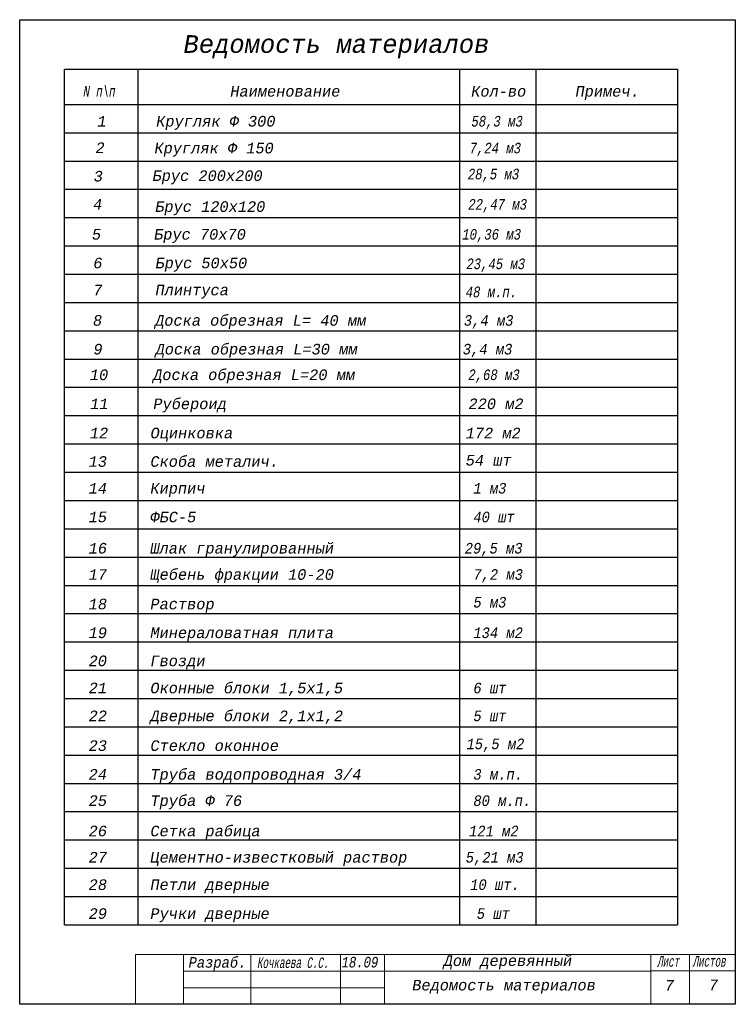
# Paper-space layout 'ведомость' of a CAD drawing. Extents: x 0 to 202, y 0 to 278.
import ezdxf

# ---------------------------------------------------------------- set-up
doc = ezdxf.new("R2010")
doc.units = 0
doc.header["$LTSCALE"] = 5
doc.header["$MEASUREMENT"] = 0
doc.layers.add('SKRUBBER', color=5, linetype='CONTINUOUS')
doc.styles.add('5', font='monotxt.shx', dxfattribs={"oblique": 10, "height": 3})

psp = doc.layouts.new('ведомость')

# ---------------------------------------------------------------- linework, layer by layer
at = {"layer": 'SKRUBBER'}
for p, q in [((12.71, 22.48), (12.71, 264.48)), ((12.71, 264.48), (186.09, 264.48)), ((33.42, 264.48), (33.42, 22.48)), ((124.4, 264.48), (124.4, 22.48)), ((145.99, 264.48), (145.99, 22.48)), ((186.09, 264.48), (186.09, 22.48)), ((12.71, 254.48), (186.09, 254.48)), ((12.71, 246.48), (186.09, 246.48)), ((12.71, 238.48), (186.09, 238.48)), ((12.71, 230.48), (186.09, 230.48)), ((12.71, 222.48), (186.09, 222.48)), ((12.71, 214.48), (186.09, 214.48)), ((12.71, 206.48), (186.09, 206.48)), ((12.71, 198.48), (186.09, 198.48)), ((12.71, 190.48), (186.09, 190.48)), ((12.71, 182.48), (186.09, 182.48)), ((12.71, 174.48), (186.09, 174.48)), ((12.71, 166.48), (186.09, 166.48)), ((12.71, 158.48), (186.09, 158.48)), ((12.71, 150.48), (186.09, 150.48)), ((12.71, 142.48), (186.09, 142.48)), ((12.71, 134.48), (186.09, 134.48)), ((12.71, 126.48), (186.09, 126.48)), ((12.71, 118.48), (186.09, 118.48)), ((12.71, 110.48), (186.09, 110.48)), ((12.71, 102.48), (186.09, 102.48)), ((12.71, 94.48), (186.09, 94.48)), ((12.71, 86.48), (186.09, 86.48)), ((12.71, 78.48), (186.09, 78.48)), ((12.71, 70.48), (186.09, 70.48)), ((12.71, 62.48), (186.09, 62.48)), ((12.71, 54.48), (186.09, 54.48)), ((12.71, 46.48), (186.09, 46.48)), ((12.71, 38.48), (186.09, 38.48)), ((12.71, 30.48), (186.09, 30.48)), ((12.71, 22.48), (186.09, 22.48))]:
    psp.add_line(p, q, dxfattribs=at)
at = {"layer": 'SKRUBBER', "lineweight": 0}
for p, q in [((46.35, 14.12), (46.35, 0)), ((65.35, 14.12), (65.35, 0)), ((90.75, 14.12), (90.75, 0)), ((103.19, 14.12), (103.19, 0)), ((178.57, 14.12), (178.57, 0)), ((189.51, 14.12), (189.51, 0)), ((46.35, 9.38), (103.19, 9.38)), ((103.19, 9.38), (178.57, 9.38)), ((178.57, 9.43), (202.46, 9.43)), ((46.35, 4.63), (103.19, 4.63))]:
    psp.add_line(p, q, dxfattribs=at)
at = {"layer": 'SKRUBBER'}
psp.add_lwpolyline([(0, 0), (0, 278.45), (202.46, 278.45), (202.46, 0)], close=True, dxfattribs=at)
at = {"layer": 'SKRUBBER', "lineweight": 0}
psp.add_lwpolyline([(202.46, 0), (32.78, 0), (32.78, 14.12), (202.46, 14.12)], close=True, dxfattribs=at)

# ---------------------------------------------------------------- texts
at = {"layer": 'SKRUBBER', "style": '5', "oblique": 10}
for s, height, p in [('Ведомость материалов', 5, (45.98, 269.07)), ('Наименование', 3, (59.36, 256.69)), ('Кол-во', 3, (127.52, 256.69)), ('Примеч.', 3, (157.02, 256.69)), ('1', 3, (21.76, 248.23)), ('Кругляк Ф 300', 3, (38.41, 248.23)), ('2', 3, (21.26, 240.74)), ('Кругляк Ф 150', 3, (37.91, 240.64)), ('3', 3, (20.72, 232.69)), ('Брус 200х200', 3, (37.37, 232.83)), ('4', 3, (20.54, 224.72)), ('Брус 120х120', 3, (38.13, 224.09)), ('5', 3, (20.22, 216.25)), ('Брус 70х70', 3, (37.81, 216.25)), ('6', 3, (20.61, 208.14)), ('Брус 50х50', 3, (38.2, 208.14)), ('7', 3, (20.6, 200.5)), ('Плинтуса', 3, (38.19, 200.5)), ('8', 3, (20.51, 191.9)), ('Доска обрезная L= 40 мм', 3, (38.1, 191.9)), ('9', 3, (20.64, 183.77)), ('Доска обрезная L=30 мм', 3, (38.23, 183.77)), ('10', 3, (19.65, 176.53)), ('Доска обрезная L=20 мм', 3, (37.54, 176.53)), ('11', 3, (19.71, 168.31)), ('Рубероид', 3, (37.6, 168.31)), ('220 м2', 3, (126.77, 168.31)), ('12', 3, (19.64, 160.05)), ('Оцинковка', 3, (36.8, 160.05)), ('172 м2', 3, (125.97, 160.05)), ('13', 3, (19.3, 152)), ('Скоба металич.', 3, (36.76, 152)), ('54 шт', 3, (125.97, 152.36)), ('14', 3, (19.3, 144.43)), ('Кирпич', 3, (36.76, 144.43)), ('15', 3, (19.3, 136.31)), ('ФБС-5', 3, (36.76, 136.3)), ('16', 3, (19.3, 127.48)), ('Шлак гранулированный', 3, (36.76, 127.48)), ('17', 3, (19.3, 120.05)), ('Щебень фракции 10-20', 3, (36.76, 120.05)), ('18', 3, (19.3, 111.69)), ('Раствор', 3, (36.76, 111.69)), ('19', 3, (19.3, 103.56)), ('Минераловатная плита', 3, (36.76, 103.56)), ('20', 3, (19.3, 95.62)), ('Гвозди', 3, (36.76, 95.62)), ('21', 3, (19.3, 87.96)), ('Оконные блоки 1,5х1,5', 3, (36.76, 87.95)), ('22', 3, (19.3, 80.06)), ('Дверные блоки 2,1х1,2', 3, (36.76, 80.06)), ('23', 3, (19.3, 71.65)), ('Стекло оконное ', 3, (36.76, 71.65)), ('Труба водопроводная 3/4', 3, (36.76, 63.52)), ('24', 3, (19.3, 63.53)), ('25', 3, (19.3, 56.09)), ('Труба Ф 76', 3, (36.76, 56.09)), ('26', 3, (19.3, 47.5)), ('Сетка рабица', 3, (36.76, 47.5)), ('27', 3, (19.3, 40.07)), ('Цементно-известковый раствор ', 3, (36.76, 40.07)), ('28', 3, (19.3, 32.33)), ('Петли дверные', 3, (36.76, 32.33)), ('29', 3, (19.3, 24.16)), ('Ручки дверные ', 3, (36.76, 24.16)), ('Дом деревянный', 3, (119.73, 10.83)), ('Ведомость материалов', 3, (110.84, 3.92)), ('7', 3, (182.32, 3.86)), ('7', 3, (194.76, 3.97))]:
    psp.add_text(s, height=height, dxfattribs=at).set_placement(p)
for s, width, p in [('N п\\п', 0.7, (17.81, 256.69)), ('58,3 м3', 0.8, (127.58, 248.23)), ('7,24 м3', 0.8, (127.08, 240.64)), ('28,5 м3', 0.8, (126.57, 233.29)), ('22,47 м3', 0.8, (126.7, 224.72)), ('10,36 м3', 0.8, (125, 216.25)), ('23,45 м3', 0.8, (126.16, 207.9)), ('48 м.п.', 0.8, (125.97, 199.96)), ('3,4 м3', 0.9, (125.46, 191.9)), ('3,4 м3', 0.9, (125.15, 183.77)), ('2,68 м3', 0.8, (126.71, 176.53)), ('1 м3', 0.9, (128.14, 144.43)), ('40 шт', 0.9, (128.14, 136.31)), ('29,5 м3', 0.9, (125.71, 127.48)), ('7,2 м3', 0.9, (128.14, 120.05)), ('5 м3', 0.9, (128.14, 112.19)), ('134 м2', 0.9, (128.14, 103.56)), ('6 шт', 0.9, (128.14, 87.96)), ('5 шт', 0.9, (128.14, 80.06)), ('15,5 м2', 0.9, (126.21, 72.14)), ('3 м.п.', 0.9, (128.14, 63.53)), ('80 м.п.', 0.9, (128.14, 56.09)), ('121 м2', 0.9, (126.91, 47.5)), ('5,21 м3', 0.9, (125.99, 40.07)), ('10 шт.', 0.9, (127.24, 32.33)), ('5 шт', 0.9, (129.11, 24.16)), ('Разраб.', 0.9, (47.57, 10.35)), ('Кочкаева С.С.', 0.6, (67.13, 10.26)), ('18.09', 0.8, (90.86, 10.41)), ('Лист', 0.6, (180.32, 10.62)), ('Листов', 0.6, (190.38, 10.67))]:
    psp.add_text(s, height=3, dxfattribs=dict(at, width=width)).set_placement(p)

doc.saveas('drawing.dxf')
